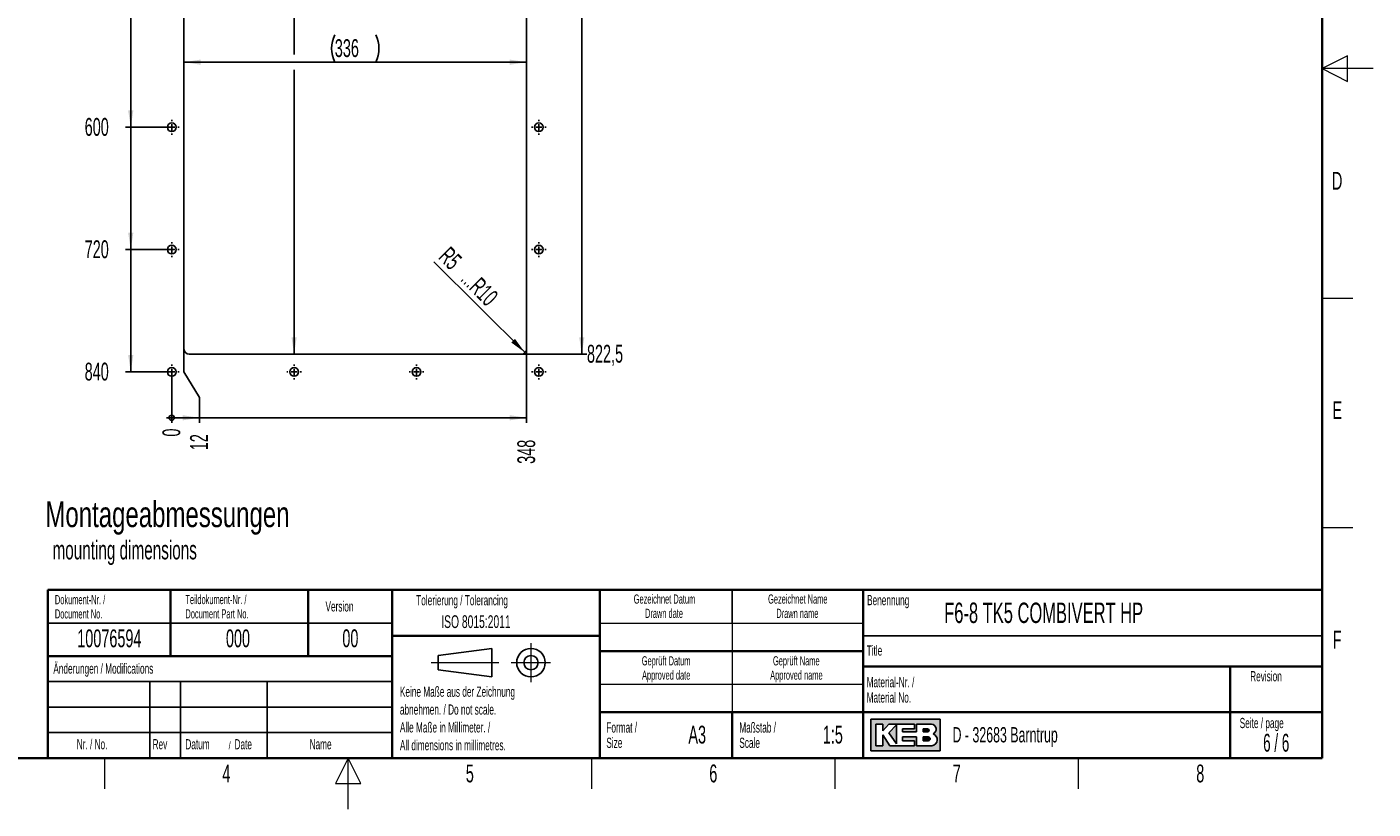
# Paper-space layout 'Blatt6' of a CAD drawing. Header units: millimetres. Extents: x 5 to 418, y 2 to 292.
import ezdxf

# ---------------------------------------------------------------- set-up
doc = ezdxf.new("R2010")
doc.units = ezdxf.units.MM
doc.layers.add('SLD-0', color=7, linetype='Continuous')
doc.styles.add('SLDTEXTSTYLE0', font='TXT', dxfattribs={"width": 0.7})
doc.styles.add('SLDTEXTSTYLE1', font='TXT', dxfattribs={"width": 0.605})
doc.styles.add('SLDTEXTSTYLE2', font='TXT', dxfattribs={"width": 0.563})
doc.dimstyles.new('SLDDIMSTYLE10', dxfattribs={"dimtxt": 3.5, "dimasz": 3.302, "dimexe": 0, "dimexo": 0.0625, "dimgap": 0.875, "dimtad": 1, "dimlfac": 5, "dimrnd": 1e-09, "dimzin": 12, "dimdsep": 46, "dimtxsty": 'SLDTEXTSTYLE1', "dimsah": 1, "dimcen": 0, "dimadec": 0, "dimazin": 3, "dimtfac": 1, "dimtofl": 0, "dimtmove": 1, "dimatfit": 3, "dimfxl": 1, "dimfrac": 2, "dimtolj": 1, "dimtzin": 12, "dimarcsym": 0})
doc.dimstyles.new('SLDDIMSTYLE11', dxfattribs={"dimtxt": 3.5, "dimasz": 3.302, "dimexe": 0, "dimexo": 0.0625, "dimgap": 0.875, "dimtad": 1, "dimlfac": 5, "dimrnd": 1e-09, "dimzin": 12, "dimdsep": 46, "dimtxsty": 'SLDTEXTSTYLE1', "dimsah": 1, "dimcen": 0.09, "dimadec": 0, "dimazin": 3, "dimtfac": 1, "dimtofl": 0, "dimtmove": 0, "dimatfit": 3, "dimfxl": 1, "dimfrac": 2, "dimtolj": 1, "dimtzin": 12, "dimarcsym": 0})
doc.dimstyles.new('SLDDIMSTYLE8', dxfattribs={"dimtxt": 3.5, "dimasz": 0.3386666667, "dimexe": 0, "dimexo": 0.0625, "dimgap": 0.875, "dimtad": 0, "dimtih": 1, "dimtoh": 1, "dimdec": 0, "dimlfac": 5, "dimrnd": 1e-09, "dimdsep": 46, "dimtxsty": 'SLDTEXTSTYLE1', "dimblk1": 'ORIGIN', "dimblk2": 'ORIGIN', "dimsah": 1, "dimcen": 0.09, "dimadec": 0, "dimazin": 2, "dimtfac": 1, "dimtofl": 0, "dimtmove": 0, "dimatfit": 3, "dimldrblk": 'ORIGIN', "dimfxl": 1, "dimfrac": 2, "dimtolj": 1, "dimtzin": 12, "dimarcsym": 0})
doc.dimstyles.new('SLDDIMSTYLE9', dxfattribs={"dimtxt": 3.5, "dimasz": 3.302, "dimexe": 0, "dimexo": 0.0625, "dimgap": 0.875, "dimtad": 0, "dimtih": 1, "dimtoh": 1, "dimlfac": 5, "dimrnd": 1e-09, "dimzin": 12, "dimdsep": 46, "dimtxsty": 'SLDTEXTSTYLE1', "dimsah": 1, "dimcen": 0.09, "dimadec": 0, "dimazin": 3, "dimtfac": 1, "dimtofl": 0, "dimtmove": 0, "dimatfit": 3, "dimfxl": 1, "dimfrac": 2, "dimtolj": 1, "dimtzin": 12, "dimarcsym": 0})

# ---------------------------------------------------------------- blocks, each defined once
blk = doc.blocks.new('_Origin')
at = {"color": 0, "linetype": 'ByBlock', "lineweight": -2}
blk.add_line((0, 0), (-1, 0), dxfattribs=at)
blk.add_circle((0, 0), 0.5, dxfattribs=at)
blk = doc.blocks.new('_D_34')
at = {"layer": 'SLD-0'}
for p, q in [((182.3836765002, 87.7453302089), (182.3836765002, 87.7496476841)), ((182.3836765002, 82.7453302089), (182.3836765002, 87.7453302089)), ((182.3836765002, 82.7453302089), (182.3836765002, 77.7453302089))]:
    blk.add_line(p, q, dxfattribs=at)
at = {"layer": 'SLD-0', "xscale": 1.016, "yscale": 1.016}
blk.add_blockref('_Origin', (182.3836765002, 78.7613302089), dxfattribs=at)
at = {"layer": 'SLD-0', "insert": (180.5577030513, 75.071719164), "char_height": 3.5, "attachment_point": 1, "rotation": 90.00000000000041, "style": 'SLDTEXTSTYLE1'}
blk.add_mtext('0', dxfattribs=at)
blk = doc.blocks.new('_D_35')
at = {"layer": 'SLD-0', "color": 7}
for p, q in [((184.7836765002, 87.7453302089), (184.7836765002, 92.2496476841)), ((187.808919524, 82.7453302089), (184.7836765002, 87.7453302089)), ((187.808919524, 82.7453302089), (187.808919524, 77.7453302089)), ((182.3836765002, 78.7613302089), (187.808919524, 78.7613302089))]:
    blk.add_line(p, q, dxfattribs=at)
blk.add_solid([(187.808919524, 78.7613302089), (184.506919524, 79.2693302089), (184.506919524, 78.2533302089)], dxfattribs=at)
at = {"layer": 'SLD-0', "color": 7, "insert": (185.9829460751, 72.3981081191), "char_height": 3.5, "attachment_point": 1, "rotation": 90.00000000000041, "style": 'SLDTEXTSTYLE1'}
blk.add_mtext('12', dxfattribs=at)
blk = doc.blocks.new('_D_36')
at = {"layer": 'SLD-0', "color": 7}
for p, q in [((251.9836765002, 92.2496476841), (251.9836765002, 77.7453302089)), ((187.808919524, 78.7613302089), (251.9836765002, 78.7613302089))]:
    blk.add_line(p, q, dxfattribs=at)
blk.add_solid([(251.9836765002, 78.7613302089), (248.6816765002, 79.2693302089), (248.6816765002, 78.2533302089)], dxfattribs=at)
at = {"layer": 'SLD-0', "color": 7, "insert": (250.1577030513, 69.7244970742), "char_height": 3.5, "attachment_point": 1, "rotation": 90.00000000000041, "style": 'SLDTEXTSTYLE1'}
blk.add_mtext('348', dxfattribs=at)
blk = doc.blocks.new('_D_39')
at = {"layer": 'SLD-0', "color": 7}
for p, q in [((262.80881103, 250.3244046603), (262.80881103, 91.2496476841)), ((250.9836765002, 91.2496476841), (263.82481103, 91.2496476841))]:
    blk.add_line(p, q, dxfattribs=at)
blk.add_solid([(262.80881103, 91.2496476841), (263.31681103, 94.5516476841), (262.30081103, 94.5516476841)], dxfattribs=at)
at = {"layer": 'SLD-0', "color": 7, "insert": (263.82481103, 93.0756211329), "char_height": 3.5, "attachment_point": 1, "style": 'SLDTEXTSTYLE1'}
blk.add_mtext('822,5', dxfattribs=at)
blk = doc.blocks.new('_D_45')
at = {"layer": 'SLD-0', "color": 7}
for p, q in [((174.351866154, 159.7496476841), (174.351866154, 135.7496476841)), ((182.3836765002, 135.7496476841), (173.335866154, 135.7496476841))]:
    blk.add_line(p, q, dxfattribs=at)
blk.add_solid([(174.351866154, 135.7496476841), (174.859866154, 139.0516476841), (173.843866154, 139.0516476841)], dxfattribs=at)
at = {"layer": 'SLD-0', "color": 7, "insert": (165.3150330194, 137.5756211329), "char_height": 3.5, "attachment_point": 1, "style": 'SLDTEXTSTYLE1'}
blk.add_mtext('600', dxfattribs=at)
blk = doc.blocks.new('_D_46')
at = {"layer": 'SLD-0', "color": 7}
for p, q in [((174.351866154, 135.7496476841), (174.351866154, 111.7496476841)), ((182.3836765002, 111.7496476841), (173.335866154, 111.7496476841))]:
    blk.add_line(p, q, dxfattribs=at)
blk.add_solid([(174.351866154, 111.7496476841), (174.859866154, 115.0516476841), (173.843866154, 115.0516476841)], dxfattribs=at)
at = {"layer": 'SLD-0', "color": 7, "insert": (165.3150330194, 113.5756211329), "char_height": 3.5, "attachment_point": 1, "style": 'SLDTEXTSTYLE1'}
blk.add_mtext('720', dxfattribs=at)
blk = doc.blocks.new('_D_47')
at = {"layer": 'SLD-0', "color": 7}
for p, q in [((174.351866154, 111.7496476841), (174.351866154, 87.7496476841)), ((182.3836765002, 87.7496476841), (173.335866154, 87.7496476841))]:
    blk.add_line(p, q, dxfattribs=at)
blk.add_solid([(174.351866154, 87.7496476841), (174.859866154, 91.0516476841), (173.843866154, 91.0516476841)], dxfattribs=at)
at = {"layer": 'SLD-0', "color": 7, "insert": (165.3150330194, 89.5756211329), "char_height": 3.5, "attachment_point": 1, "style": 'SLDTEXTSTYLE1'}
blk.add_mtext('840', dxfattribs=at)
blk = doc.blocks.new('_D_48')
at = {"layer": 'SLD-0', "color": 7}
blk.add_line((251.6907832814, 91.5425409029), (233.7905675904, 109.3834591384), dxfattribs=at)
blk.add_solid([(251.6907832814, 91.5425409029), (249.7106599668, 94.233336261), (248.9934323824, 93.5137248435)], dxfattribs=at)
at = {"layer": 'SLD-0', "color": 7, "char_height": 3.5, "attachment_point": 1, "rotation": 314.9999999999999, "style": 'SLDTEXTSTYLE1'}
for s, insert in [('R5', (236.9808476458, 112.5737391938)), ('...R10', (241.3256259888, 108.2289608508))]:
    blk.add_mtext(s, dxfattribs=dict(at, insert=insert))
blk = doc.blocks.new('_D_49')
at = {"layer": 'SLD-0', "color": 7}
blk.add_line((184.7836765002, 148.522252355), (251.9836765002, 148.522252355), dxfattribs=at)
for centre, radius, start, end in [((219.7447875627, 151.2080162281), 6.00555059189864, 153.4349488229, 206.5650511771), ((217.0225652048, 151.2080162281), 6.005550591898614, 333.4349488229, 26.5650511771)]:
    blk.add_arc(centre, radius, start, end, dxfattribs=at)
for points in [[(184.7836765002, 148.522252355), (188.0856765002, 148.014252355), (188.0856765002, 149.030252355)], [(251.9836765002, 148.522252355), (248.6816765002, 149.030252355), (248.6816765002, 148.014252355)]]:
    blk.add_solid(points, dxfattribs=at)
at = {"layer": 'SLD-0', "color": 7, "insert": (214.3732598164, 153.033989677), "char_height": 3.5, "attachment_point": 1, "style": 'SLDTEXTSTYLE1'}
blk.add_mtext('336', dxfattribs=at)
blk = doc.blocks.new('_D_50')
at = {"layer": 'SLD-0', "color": 7}
for p, q in [((206.3836765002, 252.2496476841), (206.3836765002, 150.022252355)), ((206.3836765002, 147.022252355), (206.3836765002, 91.2496476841))]:
    blk.add_line(p, q, dxfattribs=at)
for centre, radius, start, end in [((203.697912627, 170.3885363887), 6.005550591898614, 63.4349488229, 116.5650511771), ((203.697912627, 173.1107587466), 6.00555059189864, 243.4349488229, 296.5650511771)]:
    blk.add_arc(centre, radius, start, end, dxfattribs=at)
for points in [[(206.3836765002, 252.2496476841), (205.8756765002, 248.9476476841), (206.8916765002, 248.9476476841)], [(206.3836765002, 91.2496476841), (206.8916765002, 94.5516476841), (205.8756765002, 94.5516476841)]]:
    blk.add_solid(points, dxfattribs=at)
at = {"layer": 'SLD-0', "color": 7, "insert": (201.8719391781, 167.7392310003), "char_height": 3.5, "attachment_point": 1, "rotation": 90.00000000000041, "style": 'SLDTEXTSTYLE1'}
blk.add_mtext('805', dxfattribs=at)
blk = doc.blocks.new('SW_CENTERMARKSYMBOL_15')
at = {"layer": 'SLD-0', "color": 0}
for p, q in [((-1.2, 0), (-1.45, 0)), ((0, 0), (-0.6, 0)), ((0, 1.2), (0, 1.45)), ((0, 0), (0, 0.6)), ((0, 0), (0, -0.6)), ((0, 0), (0.6, 0)), ((1.2, 0), (1.45, 0)), ((0, -1.2), (0, -1.45))]:
    blk.add_line(p, q, dxfattribs=at)
blk = doc.blocks.new('SW_CENTERMARKSYMBOL_16')
at = {"layer": 'SLD-0', "color": 0}
for p, q in [((-1.2, 0), (-1.45, 0)), ((0, 0), (-0.6, 0)), ((0, 1.2), (0, 1.45)), ((0, 0), (0, 0.6)), ((0, 0), (0, -0.6)), ((0, 0), (0.6, 0)), ((1.2, 0), (1.45, 0)), ((0, -1.2), (0, -1.45))]:
    blk.add_line(p, q, dxfattribs=at)
blk = doc.blocks.new('SW_CENTERMARKSYMBOL_17')
at = {"layer": 'SLD-0', "color": 0}
for p, q in [((-1.2, 0), (-1.45, 0)), ((0, 0), (-0.6, 0)), ((0, 1.2), (0, 1.45)), ((0, 0), (0, 0.6)), ((0, 0), (0, -0.6)), ((0, 0), (0.6, 0)), ((1.2, 0), (1.45, 0)), ((0, -1.2), (0, -1.45))]:
    blk.add_line(p, q, dxfattribs=at)
blk = doc.blocks.new('SW_CENTERMARKSYMBOL_18')
at = {"layer": 'SLD-0', "color": 0}
for p, q in [((-1.2, 0), (-1.45, 0)), ((0, 0), (-0.6, 0)), ((0, 1.2), (0, 1.45)), ((0, 0), (0, 0.6)), ((0, 0), (0, -0.6)), ((0, 0), (0.6, 0)), ((1.2, 0), (1.45, 0)), ((0, -1.2), (0, -1.45))]:
    blk.add_line(p, q, dxfattribs=at)
blk = doc.blocks.new('SW_CENTERMARKSYMBOL_19')
at = {"layer": 'SLD-0', "color": 0}
for p, q in [((-1.2, 0), (-1.45, 0)), ((0, 0), (-0.6, 0)), ((0, 1.2), (0, 1.45)), ((0, 0), (0, 0.6)), ((0, 0), (0, -0.6)), ((0, 0), (0.6, 0)), ((1.2, 0), (1.45, 0)), ((0, -1.2), (0, -1.45))]:
    blk.add_line(p, q, dxfattribs=at)
blk = doc.blocks.new('SW_CENTERMARKSYMBOL_20')
at = {"layer": 'SLD-0', "color": 0}
for p, q in [((-1.2, 0), (-1.45, 0)), ((0, 0), (-0.6, 0)), ((0, 1.2), (0, 1.45)), ((0, 0), (0, 0.6)), ((0, 0), (0, -0.6)), ((0, 0), (0.6, 0)), ((1.2, 0), (1.45, 0)), ((0, -1.2), (0, -1.45))]:
    blk.add_line(p, q, dxfattribs=at)
blk = doc.blocks.new('SW_CENTERMARKSYMBOL_21')
at = {"layer": 'SLD-0', "color": 0}
for p, q in [((-1.2, 0), (-1.45, 0)), ((0, 0), (-0.6, 0)), ((0, 1.2), (0, 1.45)), ((0, 0), (0, 0.6)), ((0, 0), (0, -0.6)), ((0, 0), (0.6, 0)), ((1.2, 0), (1.45, 0)), ((0, -1.2), (0, -1.45))]:
    blk.add_line(p, q, dxfattribs=at)
blk = doc.blocks.new('SW_CENTERMARKSYMBOL_22')
at = {"layer": 'SLD-0', "color": 0}
for p, q in [((-1.2, 0), (-1.45, 0)), ((0, 0), (-0.6, 0)), ((0, 1.2), (0, 1.45)), ((0, 0), (0, 0.6)), ((0, 0), (0, -0.6)), ((0, 0), (0.6, 0)), ((1.2, 0), (1.45, 0)), ((0, -1.2), (0, -1.45))]:
    blk.add_line(p, q, dxfattribs=at)

psp = doc.layouts.new('Blatt6')

# ---------------------------------------------------------------- hatches: boundary and pattern name
at = {"linetype": 'Continuous'}
h = psp.add_hatch(color=7, dxfattribs=at)
h.paths.add_polyline_path([(319.519086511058, 13.45626988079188), (333.083981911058, 13.45626988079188), (333.083981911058, 19.65736492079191), (319.519086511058, 19.65736492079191)], flags=0)
edge = h.paths.add_edge_path(flags=0)
edge.add_arc((331.3188604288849, 15.61738520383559), 1.20464082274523, -81.72003226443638, 70.1709600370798, ccw=False)
edge.add_line((331.4923410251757, 14.42530131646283), (331.480008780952, 14.42519098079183))
edge.add_line((331.480008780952, 14.42519098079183), (328.4331606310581, 14.42519098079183))
edge.add_line((328.4331606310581, 14.42519098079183), (328.4331606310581, 16.16924896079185))
edge.add_line((328.4331606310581, 16.16924896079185), (325.7201815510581, 16.16924896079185))
edge.add_line((325.7201815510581, 16.16924896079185), (325.7201815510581, 15.39411208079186))
edge.add_line((325.7201815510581, 15.39411208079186), (328.0455921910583, 15.39411208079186))
edge.add_line((328.0455921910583, 15.39411208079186), (328.0455921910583, 14.42519098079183))
edge.add_line((328.0455921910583, 14.42519098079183), (323.2009866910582, 14.42519098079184))
edge.add_line((323.2009866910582, 14.42519098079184), (321.8444971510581, 16.55681740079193))
edge.add_line((321.8444971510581, 16.55681740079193), (321.8444971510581, 14.42519098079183))
edge.add_line((321.8444971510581, 14.42519098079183), (320.4880076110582, 14.42519098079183))
edge.add_line((320.4880076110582, 14.42519098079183), (320.4880076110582, 18.68844382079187))
edge.add_line((320.4880076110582, 18.68844382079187), (321.8444971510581, 18.68844382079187))
edge.add_line((321.8444971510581, 18.68844382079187), (321.8444971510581, 17.33195428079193))
edge.add_line((321.8444971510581, 17.33195428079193), (323.0072024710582, 18.68844382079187))
edge.add_line((323.0072024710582, 18.68844382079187), (328.0455921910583, 18.68844382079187))
edge.add_line((328.0455921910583, 18.68844382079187), (328.0455921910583, 17.71952272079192))
edge.add_line((328.0455921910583, 17.71952272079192), (325.7201815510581, 17.71952272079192))
edge.add_line((325.7201815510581, 17.71952272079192), (325.7201815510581, 17.13817006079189))
edge.add_line((325.7201815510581, 17.13817006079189), (328.4331606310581, 17.13817006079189))
edge.add_line((328.4331606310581, 17.13817006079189), (328.4331606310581, 18.68844382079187))
edge.add_line((328.4331606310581, 18.68844382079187), (331.4242487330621, 18.68844382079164))
edge.add_line((331.4242487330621, 18.68844382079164), (331.4256482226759, 18.68844382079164))
edge.add_line((331.4256482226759, 18.68844382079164), (331.4259454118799, 18.68845828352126))
edge.add_arc((331.2860949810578, 17.67430640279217), 1.023749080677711, -64.45894120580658, 82.14849338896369, ccw=False)
psp.add_hatch(color=7, dxfattribs=at).paths.add_polyline_path([(324.5574762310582, 14.81275942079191), (324.557476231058, 18.49465960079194), (323.0072024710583, 16.94438584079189)], flags=0)
h = psp.add_hatch(color=7, dxfattribs=at)
edge = h.paths.add_edge_path(flags=0)
edge.add_line((329.7896501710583, 17.13817006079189), (330.6013652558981, 17.13817006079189))
edge.add_arc((330.6568434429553, 17.42884639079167), 0.2959232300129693, 259.1945394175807, 460.8054605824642)
edge.add_line((330.6013652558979, 17.71952272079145), (329.7896501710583, 17.71952272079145))
edge.add_line((329.7896501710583, 17.71952272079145), (329.7896501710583, 17.13817006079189))
h = psp.add_hatch(color=7, dxfattribs=at)
edge = h.paths.add_edge_path(flags=0)
edge.add_line((329.7896501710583, 15.39411208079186), (330.7588584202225, 15.39411208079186))
edge.add_arc((330.7588584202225, 15.78168052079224), 0.3875684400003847, 270.0000000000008, 450.0000000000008)
edge.add_line((330.7588584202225, 16.16924896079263), (330.7386620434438, 16.16924896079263))
edge.add_line((330.7386620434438, 16.16924896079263), (329.7896501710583, 16.16924896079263))
edge.add_line((329.7896501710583, 16.16924896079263), (329.7896501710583, 15.39411208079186))

# ---------------------------------------------------------------- linework, layer by layer
at = {"color": 7, "linetype": 'Continuous', "lineweight": 25}
for p, q in [((184.7836765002, 251.2496476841), (184.7836765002, 92.2496476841)), ((251.9836765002, 92.2496476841), (251.9836765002, 251.2496476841)), ((185.7836765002, 91.2496476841), (250.9836765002, 91.2496476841))]:
    psp.add_line(p, q, dxfattribs=at)
for centre, radius in [((182.3836765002, 135.7496476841), 0.8500000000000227), ((254.3836765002, 135.7496476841), 0.8499999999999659), ((182.3836765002, 111.7496476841), 0.8500000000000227), ((254.3836765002, 111.7496476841), 0.8499999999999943), ((182.3836765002, 87.7496476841), 0.8499999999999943), ((206.3836765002, 87.7496476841), 0.8499999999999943), ((230.3836765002, 87.7496476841), 0.8500000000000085), ((254.3836765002, 87.7496476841), 0.8500000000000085)]:
    psp.add_circle(centre, radius, dxfattribs=at)
for centre, start, end in [((185.7836765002, 92.2496476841), 180, 270), ((250.9836765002, 92.2496476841), 270, 0)]:
    psp.add_arc(centre, 1, start, end, dxfattribs=at)
at = {"layer": 'SLD-0', "lineweight": 35}
for p, q in [((408, 12), (408, 282.5)), ((158.116731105, 45.0000000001), (225.616731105, 45.0000000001)), ((158.116731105, 45.0000000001), (158.116731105, 32.0000000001)), ((182.116731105, 45.0000000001), (182.116731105, 32.0000000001)), ((209.116731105, 45.0000000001), (209.116731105, 32.0000000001)), ((225.616731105, 45.0000000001), (225.616731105, 32.0000000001)), ((225.616731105, 45), (266.3304509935, 45)), ((225.616731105, 45), (225.616731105, 36)), ((266.3304509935, 12), (266.3304509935, 45)), ((266.3304509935, 45), (266.3304509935, 12)), ((318, 45), (266.3304509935, 45)), ((318, 45), (318, 12)), ((318, 45), (318, 40.1053465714)), ((318, 45), (408, 45)), ((318, 45), (318, 12)), ((408, 45), (408, 12)), ((225.616731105, 36), (266.3304509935, 36)), ((225.616731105, 36), (225.616731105, 12)), ((158.116731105, 31.9999999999), (158.116731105, 12)), ((158.116731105, 31.9999999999), (225.616731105, 31.9999999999)), ((225.616731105, 31.9999999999), (225.616731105, 12)), ((266.3304509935, 33), (318, 33)), ((408, 30), (318, 30)), ((390, 12), (390, 30)), ((266.3304509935, 21), (318, 21)), ((292.3304509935, 21), (292.3304509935, 12)), ((318, 21), (390, 21)), ((390, 21), (408, 21)), ((26, 12), (408, 12)), ((158.116731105, 12), (225.616731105, 12)), ((225.616731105, 12), (266.3304509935, 12)), ((266.3304509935, 12), (318, 12)), ((408, 12), (318, 12))]:
    psp.add_line(p, q, dxfattribs=at)
at = {"layer": 'SLD-0', "lineweight": 18}
for p, q in [((413, 149.75), (408, 147.25)), ((413, 144.75), (413, 149.75)), ((418, 147.25), (408, 147.25)), ((408, 147.25), (413, 144.75)), ((408, 102.25), (414, 102.25)), ((408, 57.25), (414, 57.25)), ((266.3304509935, 38.5), (318, 38.5)), ((292.3304509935, 38.5), (292.3304509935, 33)), ((252.8396209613, 34.5746449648), (252.8396209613, 26.8746449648)), ((292.3304509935, 33), (292.3304509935, 26.5)), ((233.2396209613, 30.7246449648), (246.5396209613, 30.7246449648)), ((248.9896209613, 30.7246449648), (256.6896209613, 30.7246449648)), ((266.3304509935, 26.5), (318, 26.5)), ((292.3304509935, 26.5), (292.3304509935, 21)), ((169.25, 6), (169.25, 12)), ((217, 12), (214.5, 7)), ((217, 2), (217, 12)), ((219.5, 7), (217, 12)), ((264.75, 6), (264.75, 12)), ((312.5, 6), (312.5, 12)), ((360.25, 6), (360.25, 12)), ((214.5, 7), (219.5, 7))]:
    psp.add_line(p, q, dxfattribs=at)
at = {"layer": 'SLD-0'}
for p, q in [((292.3304509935, 45), (292.3304509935, 38.5)), ((158.116731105, 38.5000000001), (225.616731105, 38.5000000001)), ((318, 36), (408, 36)), ((158.116731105, 27), (225.616731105, 27)), ((178.116731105, 27), (178.116731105, 12)), ((184.116731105, 27), (184.116731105, 12)), ((201.116731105, 27), (201.116731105, 12)), ((158.116731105, 22), (225.616731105, 22)), ((331.4242487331, 18.6884438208), (331.4256482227, 18.6884438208)), ((331.4256482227, 18.6884438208), (331.4259454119, 18.6884582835)), ((158.116731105, 17), (225.616731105, 17)), ((331.480008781, 14.4251909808), (331.4923410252, 14.4253013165))]:
    psp.add_line(p, q, dxfattribs=at)
at = {"layer": 'SLD-0', "lineweight": 25}
for p, q in [((158.116731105, 32.0000000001), (225.616731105, 32.0000000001)), ((234.6396209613, 32.1246449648), (245.1396209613, 33.5246449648)), ((234.6396209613, 32.1246449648), (234.6396209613, 29.3246449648)), ((245.1396209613, 33.5246449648), (245.1396209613, 27.9246449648)), ((234.6396209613, 29.3246449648), (245.1396209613, 27.9246449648))]:
    psp.add_line(p, q, dxfattribs=at)
at = {"layer": 'SLD-0', "linetype": 'Continuous'}
for p, q in [((333.0839819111, 19.6573649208), (319.5190865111, 19.6573649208)), ((319.5190865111, 19.6573649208), (319.5190865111, 13.4562698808)), ((321.8444971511, 18.6884438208), (320.4880076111, 18.6884438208)), ((320.4880076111, 18.6884438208), (320.4880076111, 14.4251909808)), ((321.8444971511, 17.3319542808), (323.0072024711, 18.6884438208)), ((321.8444971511, 17.3319542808), (321.8444971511, 18.6884438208)), ((323.0072024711, 18.6884438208), (328.0455921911, 18.6884438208)), ((324.5574762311, 18.4946596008), (323.0072024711, 16.9443858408)), ((324.5574762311, 18.4946596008), (324.5574762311, 14.8127594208)), ((328.0455921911, 18.6884438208), (328.0455921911, 17.7195227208)), ((331.4242487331, 18.6884438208), (328.4331606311, 18.6884438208)), ((328.4331606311, 17.1381700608), (328.4331606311, 18.6884438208)), ((331.4242487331, 18.6884438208), (331.4256482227, 18.6884438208)), ((331.4256482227, 18.6884438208), (331.4259454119, 18.6884582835)), ((333.0839819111, 13.4562698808), (333.0839819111, 19.6573649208)), ((321.8444971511, 14.4251909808), (321.8444971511, 16.5568174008)), ((321.8444971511, 16.5568174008), (323.2009866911, 14.4251909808)), ((323.0072024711, 16.9443858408), (324.5574762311, 14.8127594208)), ((325.7201815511, 17.7195227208), (325.7201815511, 17.1381700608)), ((328.0455921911, 17.7195227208), (325.7201815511, 17.7195227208)), ((325.7201815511, 17.1381700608), (328.4331606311, 17.1381700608)), ((325.7201815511, 16.1692489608), (325.7201815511, 15.3941120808)), ((328.4331606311, 16.1692489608), (325.7201815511, 16.1692489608)), ((328.4331606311, 14.4251909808), (328.4331606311, 16.1692489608)), ((329.7896501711, 17.7195227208), (330.6013652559, 17.7195227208)), ((329.7896501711, 17.7195227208), (329.7896501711, 17.1381700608)), ((329.7896501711, 17.1381700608), (330.6013652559, 17.1381700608)), ((329.7896501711, 16.1692489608), (330.7588584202, 16.1692489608)), ((329.7896501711, 16.1692489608), (329.7896501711, 15.3941120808)), ((330.7386620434, 16.1692489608), (330.7588584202, 16.1692489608)), ((319.5190865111, 13.4562698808), (333.0839819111, 13.4562698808)), ((320.4880076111, 14.4251909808), (321.8444971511, 14.4251909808)), ((323.2009866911, 14.4251909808), (328.0455921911, 14.4251909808)), ((325.7201815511, 15.3941120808), (328.0455921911, 15.3941120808)), ((328.0455921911, 15.3941120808), (328.0455921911, 14.4251909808)), ((331.480008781, 14.4251909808), (328.4331606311, 14.4251909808)), ((330.7588584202, 15.3941120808), (329.7896501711, 15.3941120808)), ((331.480008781, 14.4251909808), (331.4923410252, 14.4253013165))]:
    psp.add_line(p, q, dxfattribs=at)
at = {"layer": 'SLD-0', "lineweight": 25}
for radius in [2.79999999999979, 1.400000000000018]:
    psp.add_circle((252.8396209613, 30.7246449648), radius, dxfattribs=at)
at = {"layer": 'SLD-0', "linetype": 'Continuous'}
for centre, radius, start, end in [((331.2860949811, 17.6743064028), 1.023749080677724, 295.5410587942, 82.148493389), ((330.656843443, 17.4288463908), 0.2959232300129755, 259.1945394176, 100.8054605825), ((330.7588584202, 15.7816805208), 0.387568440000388, 270, 90), ((331.3188604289, 15.6173852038), 1.204640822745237, 278.2799677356, 70.1709600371)]:
    psp.add_arc(centre, radius, start, end, dxfattribs=at)

# ---------------------------------------------------------------- block references
at = {"layer": 'SLD-0', "color": 7}
for name, p in [('SW_CENTERMARKSYMBOL_22', (182.3836765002, 135.7496476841)), ('SW_CENTERMARKSYMBOL_15', (254.3836765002, 135.7496476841)), ('SW_CENTERMARKSYMBOL_21', (182.3836765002, 111.7496476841)), ('SW_CENTERMARKSYMBOL_16', (254.3836765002, 111.7496476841)), ('SW_CENTERMARKSYMBOL_20', (182.3836765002, 87.7496476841)), ('SW_CENTERMARKSYMBOL_19', (206.3836765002, 87.7496476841)), ('SW_CENTERMARKSYMBOL_18', (230.3836765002, 87.7496476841)), ('SW_CENTERMARKSYMBOL_17', (254.3836765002, 87.7496476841))]:
    psp.add_blockref(name, p, dxfattribs=at)

# ---------------------------------------------------------------- texts
at = {"layer": 'SLD-0'}
for s, insert, char_height, attachment_point, style in [('D', (410.9596929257, 127.0010772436), 3.5, 2, 'SLDTEXTSTYLE1'), ('E', (410.9815679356, 82.0010772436), 3.5, 2, 'SLDTEXTSTYLE1'), ('Dokument-Nr. /', (159.4706948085, 43.9891162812), 1.8, 1, 'SLDTEXTSTYLE1'), ('Teildokument-Nr. /', (185.0721201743, 44.0073193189), 1.8, 1, 'SLDTEXTSTYLE1'), ('Version', (212.5452394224, 42.7601484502), 2, 1, 'SLDTEXTSTYLE1'), ('Tolerierung / Tolerancing', (230.3365652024, 43.9666257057), 2, 1, 'SLDTEXTSTYLE1'), ('Gezeichnet Datum', (279.0254468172, 44.103942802), 1.8, 2, 'SLDTEXTSTYLE1'), ('Gezeichnet Name', (305.1708434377, 44.1039425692), 1.8, 2, 'SLDTEXTSTYLE1'), ('Benennung', (318.7636716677, 43.9908879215), 2, 1, 'SLDTEXTSTYLE1'), ('F6-8 TK5 COMBIVERT HP', (333.8826865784, 42.5045192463), 4, 1, 'SLDTEXTSTYLE1'), ('Document No.', (159.4706948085, 41.189116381), 1.8, 1, 'SLDTEXTSTYLE1'), ('Document Part No.', (185.0721201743, 41.2073194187), 1.8, 1, 'SLDTEXTSTYLE1'), ('ISO 8015:2011', (235.2515272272, 40.0184824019), 2.5, 1, 'SLDTEXTSTYLE1'), ('Drawn date', (278.9302899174, 41.3039429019), 1.8, 2, 'SLDTEXTSTYLE1'), ('Drawn name', (305.0870934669, 41.303942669), 1.8, 2, 'SLDTEXTSTYLE1'), ('10076594', (170.1557203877, 37.2429898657), 3.5, 2, 'SLDTEXTSTYLE1'), ('000', (195.3766861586, 37.2429898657), 3.5, 2, 'SLDTEXTSTYLE1'), ('00', (217.4240130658, 37.2527124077), 3.5, 2, 'SLDTEXTSTYLE1'), ('F', (410.9536166, 37.0010772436), 3.5, 2, 'SLDTEXTSTYLE1'), ('Geprüft Datum', (279.349366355, 31.9851255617), 1.8, 2, 'SLDTEXTSTYLE1'), ('Geprüft Name', (304.8761939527, 31.9851255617), 1.8, 2, 'SLDTEXTSTYLE1'), ('Title', (318.6797653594, 34.1107265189), 2, 1, 'SLDTEXTSTYLE1'), ('Änderungen / Modifications', (159.1698388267, 30.5619096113), 2, 1, 'SLDTEXTSTYLE1'), ('Approved date', (279.3620221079, 29.1851256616), 1.8, 2, 'SLDTEXTSTYLE1'), ('Approved name', (304.900256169, 29.1851256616), 1.8, 2, 'SLDTEXTSTYLE1'), ('Revision', (393.8965220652, 29.0591225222), 2, 1, 'SLDTEXTSTYLE1'), ('Material-Nr. /', (318.6797653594, 27.8878268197), 2, 1, 'SLDTEXTSTYLE1'), ('Keine Maße aus der Zeichnung', (227.1404191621, 26.0307047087), 2, 1, 'SLDTEXTSTYLE1'), ('Material No.', (318.6797653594, 24.8878267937), 2, 1, 'SLDTEXTSTYLE1'), ('abnehmen. / Do not scale.', (227.1404191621, 22.5307046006), 2, 1, 'SLDTEXTSTYLE1'), ('Alle Maße in Millimeter. /', (227.1404191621, 19.0307044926), 2, 1, 'SLDTEXTSTYLE1'), ('Format /', (267.6250939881, 19.0115942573), 2, 1, 'SLDTEXTSTYLE1'), ('Maßstab /', (293.7028556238, 19.0115944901), 2, 1, 'SLDTEXTSTYLE1'), ('Seite / page', (391.8390568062, 19.8830679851), 2, 1, 'SLDTEXTSTYLE1'), ('Nr. / No.', (163.7531858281, 15.7243863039), 2, 1, 'SLDTEXTSTYLE1'), ('Size', (267.6250939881, 16.0115942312), 2, 1, 'SLDTEXTSTYLE1'), ('A3', (285.4514616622, 18.3608999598), 3.5, 2, 'SLDTEXTSTYLE1'), ('Scale', (293.7028556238, 16.011594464), 2, 1, 'SLDTEXTSTYLE1'), ('1:5', (312.0467000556, 18.3609001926), 3.5, 2, 'SLDTEXTSTYLE1'), ('D - 32683 Barntrup', (335.5202035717, 18.0786992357), 3, 1, 'SLDTEXTSTYLE1'), ('6 / 6', (399.0039868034, 16.7706515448), 3.5, 2, 'SLDTEXTSTYLE2'), ('Rev', (178.6350602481, 15.7243863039), 2, 1, 'SLDTEXTSTYLE1'), ('Datum', (185.0629406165, 15.7243863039), 2, 1, 'SLDTEXTSTYLE1'), ('/', (193.5459265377, 15.2242968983), 1.5, 1, 'SLDTEXTSTYLE1'), ('Date', (194.7021767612, 15.7243863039), 2, 1, 'SLDTEXTSTYLE1'), ('Name', (209.4275491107, 15.7290047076), 2, 1, 'SLDTEXTSTYLE1'), ('All dimensions in millimetres.', (227.1404191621, 15.5307043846), 2, 1, 'SLDTEXTSTYLE1'), ('4', (193.1027123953, 10.7429955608), 3.5, 2, 'SLDTEXTSTYLE1'), ('5', (240.8527123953, 10.7429955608), 3.5, 2, 'SLDTEXTSTYLE1'), ('6', (288.6027123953, 10.7429955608), 3.5, 2, 'SLDTEXTSTYLE1'), ('7', (336.3527123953, 10.7429955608), 3.5, 2, 'SLDTEXTSTYLE1'), ('8', (384.1027123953, 10.7429955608), 3.5, 2, 'SLDTEXTSTYLE1')]:
    psp.add_mtext(s, dxfattribs=dict(at, insert=insert, char_height=char_height, attachment_point=attachment_point, style=style))
at = {"layer": 'SLD-0', "color": 7, "attachment_point": 1}
for s, insert, char_height, style in [('Montageabmessungen', (157.6143080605, 62.3393340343), 5.0270833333, 'SLDTEXTSTYLE0'), ('mounting dimensions', (159.0033705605, 54.6802095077), 3.7041666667, 'SLDTEXTSTYLE1')]:
    psp.add_mtext(s, dxfattribs=dict(at, insert=insert, char_height=char_height, style=style))

# ---------------------------------------------------------------- dimensions: what is measured, and where the dimension line sits
at = {"layer": 'SLD-0', "color": 7}
for feature_location, offset, dtype, origin, picture, middle in [((182.3836765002, 135.7496476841), (-9.04781034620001, 0), 0, (182.3836765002, 255.7496476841), '_D_45', (169.3254495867, 135.7496476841)), ((182.3836765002, 111.7496476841), (-9.04781034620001, 0), 0, (182.3836765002, 255.7496476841), '_D_46', (169.3254495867, 111.7496476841)), ((182.3836765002, 87.7496476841), (-9.04781034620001, 0), 0, (182.3836765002, 255.7496476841), '_D_47', (169.3254495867, 87.7496476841)), ((250.9836765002, 91.2496476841), (12.841134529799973, 0), 0, (254.3836765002, 255.7496476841), '_D_39', (269.840435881, 91.2496476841)), ((184.7836765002, 92.2496476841), (3.025243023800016, -14.504317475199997), 1, (182.3836765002, 87.7496476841), '_D_35', (187.808919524, 75.071719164)), ((251.9836765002, 92.2496476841), (0, -14.504317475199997), 1, (182.3836765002, 87.7496476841), '_D_36', (251.9836765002, 73.7349136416))]:
    dim = psp.add_ordinate_dim(feature_location=feature_location, offset=offset, dtype=dtype, origin=origin, dimstyle='SLDDIMSTYLE9', dxfattribs=at)
    dim.commit()
    dim.dimension.update_dxf_attribs({"geometry": picture, "text_midpoint": middle})
dim = psp.add_linear_dim(base=(206.3836765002, 91.2496476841), p1=(185.7836765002, 252.2496476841), p2=(185.7836765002, 91.2496476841), angle=90, text='(<>)', dimstyle='SLDDIMSTYLE11', dxfattribs=at)
dim.commit()
dim.dimension.update_dxf_attribs({"geometry": '_D_50', "text_midpoint": (206.3836765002, 171.7496476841), "dimtype": 160})
dim = psp.add_linear_dim(base=(251.9836765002, 148.522252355), p1=(184.7836765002, 92.2496476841), p2=(251.9836765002, 92.2496476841), text='(<>)', dimstyle='SLDDIMSTYLE11', dxfattribs=at)
dim.commit()
dim.dimension.update_dxf_attribs({"geometry": '_D_49', "text_midpoint": (218.3836765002, 148.522252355), "dimtype": 160})
dim = psp.add_radius_dim(center=(250.9836765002, 92.2496476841), mpoint=(251.6907832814, 91.5425409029), text='<>...R10', dimstyle='SLDDIMSTYLE10', dxfattribs=at)
dim.commit()
dim.dimension.update_dxf_attribs({"geometry": '_D_48', "text_midpoint": (240.3623469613, 102.8709972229), "dimtype": 164})
at = {"layer": 'SLD-0'}
dim = psp.add_ordinate_dim(feature_location=(182.3836765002, 87.7496476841), offset=(0, -10.004317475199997), dtype=1, origin=(182.3836765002, 87.7496476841), dimstyle='SLDDIMSTYLE8', dxfattribs=at)
dim.commit()
dim.dimension.update_dxf_attribs({"geometry": '_D_34', "text_midpoint": (182.3836765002, 76.4085246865)})

doc.saveas('drawing.dxf')
